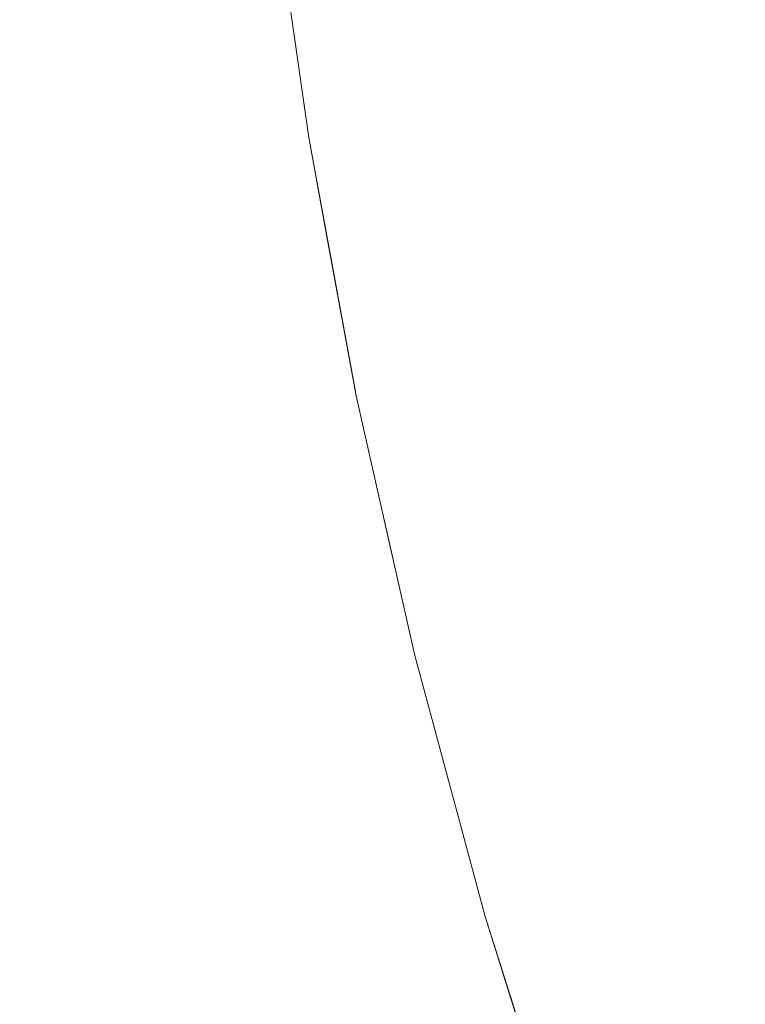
# Model space of a CAD drawing. Header units: centimetres. Extents: x -35.1 to 36.2, y 3.4 to 5.2.
# Tile 115 of 256: x -11.1464 to -11.1292, y 3.8556 to 3.8788. Entities that reach past the tile are written whole.
import ezdxf

# ---------------------------------------------------------------- set-up
doc = ezdxf.new("R2010")
doc.units = ezdxf.units.CM
doc.header["$LTSCALE"] = 2.54
doc.layers.add('Lucido design-1', color=7, linetype='Continuous')

# ---------------------------------------------------------------- blocks, each defined once
blk = doc.blocks.new('Gruppo-4-1')
at = {"color": 7, "linetype": 'Continuous', "lineweight": 9}
blk.add_3dface([(-34.952766, 5.100212, -1872.215514), (-34.952766, 3.500212, -1872.215514), (36.079692, 3.500212, -1872.215514), (36.079692, 5.100212, -1872.215514)], dxfattribs=at)
for points, invisible_edges in [([(-11.13955, 3.876053, -1872.915514), (-11.140195, 3.880591, -1872.915514), (-11.140415, 3.882138, -1872.715514), (-11.139706, 3.877151, -1872.715514)], 10), ([(-11.139706, 3.877151, -1872.715514), (-11.140415, 3.882138, -1872.715514), (-11.140185, 3.88059, -1872.713294), (-11.139692, 3.877152, -1872.713294)], 14), ([(-11.130395, 3.877958, -1872.678705), (-11.130871, 3.881276, -1872.678705), (-11.129613, 3.881369, -1872.676402), (-11.129139, 3.878067, -1872.676402)], 15), ([(-11.129139, 3.878067, -1872.676402), (-11.129613, 3.881369, -1872.676402), (-11.128273, 3.881468, -1872.674113), (-11.127802, 3.878183, -1872.674113)], 15), ([(-11.133668, 3.877674, -1872.685667), (-11.13415, 3.881035, -1872.685667), (-11.133139, 3.881109, -1872.683339), (-11.132659, 3.877762, -1872.683339)], 15), ([(-11.132659, 3.877762, -1872.683339), (-11.133139, 3.881109, -1872.683339), (-11.132046, 3.88119, -1872.681018), (-11.131568, 3.877857, -1872.681018)], 15), ([(-11.131568, 3.877857, -1872.681018), (-11.132046, 3.88119, -1872.681018), (-11.130871, 3.881276, -1872.678705), (-11.130395, 3.877958, -1872.678705)], 15), ([(-11.136209, 3.877454, -1872.692664), (-11.136696, 3.880847, -1872.692664), (-11.135928, 3.880904, -1872.690331), (-11.135442, 3.87752, -1872.690331)], 15), ([(-11.135442, 3.87752, -1872.690331), (-11.135928, 3.880904, -1872.690331), (-11.135079, 3.880966, -1872.687998), (-11.134595, 3.877594, -1872.687998)], 15), ([(-11.134595, 3.877594, -1872.687998), (-11.135079, 3.880966, -1872.687998), (-11.13415, 3.881035, -1872.685667), (-11.133668, 3.877674, -1872.685667)], 15), ([(-11.139187, 3.877195, -1872.706529), (-11.13968, 3.880627, -1872.706529), (-11.13937, 3.88065, -1872.704243), (-11.138878, 3.877222, -1872.704243)], 15), ([(-11.138878, 3.877222, -1872.704243), (-11.13937, 3.88065, -1872.704243), (-11.138987, 3.880678, -1872.701944), (-11.138495, 3.877255, -1872.701944)], 15), ([(-11.138495, 3.877255, -1872.701944), (-11.138987, 3.880678, -1872.701944), (-11.138529, 3.880712, -1872.699636), (-11.138039, 3.877295, -1872.699636)], 15), ([(-11.138039, 3.877295, -1872.699636), (-11.138529, 3.880712, -1872.699636), (-11.137996, 3.880751, -1872.697318), (-11.137506, 3.877341, -1872.697318)], 15), ([(-11.137506, 3.877341, -1872.697318), (-11.137996, 3.880751, -1872.697318), (-11.137385, 3.880796, -1872.694993), (-11.136896, 3.877394, -1872.694993)], 15), ([(-11.136896, 3.877394, -1872.694993), (-11.137385, 3.880796, -1872.694993), (-11.136696, 3.880847, -1872.692664), (-11.136209, 3.877454, -1872.692664)], 15), ([(-11.142538, 3.876904, -1872.935985), (-11.143037, 3.88038, -1872.935985), (-11.142551, 3.880415, -1872.934153), (-11.142053, 3.876947, -1872.934153)], 15), ([(-11.142053, 3.876947, -1872.934153), (-11.142551, 3.880415, -1872.934153), (-11.142117, 3.880447, -1872.932342), (-11.141619, 3.876984, -1872.932342)], 15), ([(-11.141619, 3.876984, -1872.932342), (-11.142117, 3.880447, -1872.932342), (-11.141732, 3.880476, -1872.930554), (-11.141236, 3.877018, -1872.930554)], 15), ([(-11.141236, 3.877018, -1872.930554), (-11.141732, 3.880476, -1872.930554), (-11.141396, 3.880501, -1872.928788), (-11.1409, 3.877047, -1872.928788)], 15), ([(-11.1409, 3.877047, -1872.928788), (-11.141396, 3.880501, -1872.928788), (-11.141106, 3.880522, -1872.927046), (-11.140611, 3.877072, -1872.927046)], 15), ([(-11.140611, 3.877072, -1872.927046), (-11.141106, 3.880522, -1872.927046), (-11.140861, 3.88054, -1872.925326), (-11.140366, 3.877093, -1872.925326)], 15), ([(-11.140366, 3.877093, -1872.925326), (-11.140861, 3.88054, -1872.925326), (-11.140657, 3.880555, -1872.923631), (-11.140163, 3.877111, -1872.923631)], 15), ([(-11.140163, 3.877111, -1872.923631), (-11.140657, 3.880555, -1872.923631), (-11.140495, 3.880567, -1872.921959), (-11.140001, 3.877125, -1872.921959)], 15), ([(-11.139877, 3.877135, -1872.920311), (-11.140001, 3.877125, -1872.921959), (-11.140495, 3.880567, -1872.921959), (-11.140371, 3.880576, -1872.920311)], 15), ([(-11.140371, 3.880576, -1872.920311), (-11.140285, 3.880582, -1872.918688), (-11.139791, 3.877143, -1872.918688), (-11.139877, 3.877135, -1872.920311)], 15), ([(-11.139741, 3.877147, -1872.917089), (-11.139791, 3.877143, -1872.918688), (-11.140285, 3.880582, -1872.918688), (-11.140235, 3.880586, -1872.917089)], 15), ([(-11.140235, 3.880586, -1872.917089), (-11.140195, 3.880591, -1872.915514), (-11.13955, 3.876053, -1872.915514), (-11.139741, 3.877147, -1872.917089)], 13), ([(-11.139692, 3.877152, -1872.713294), (-11.140185, 3.88059, -1872.713294), (-11.140086, 3.880597, -1872.711056), (-11.139592, 3.87716, -1872.711056)], 15), ([(-11.139592, 3.87716, -1872.711056), (-11.140086, 3.880597, -1872.711056), (-11.139918, 3.880609, -1872.7088), (-11.139425, 3.877175, -1872.7088)], 15), ([(-11.139425, 3.877175, -1872.7088), (-11.139918, 3.880609, -1872.7088), (-11.13968, 3.880627, -1872.706529), (-11.139187, 3.877195, -1872.706529)], 15), ([(-11.145815, 3.87662, -1872.945443), (-11.14632, 3.880138, -1872.945443), (-11.145543, 3.880195, -1872.943514), (-11.14504, 3.876687, -1872.943514)], 15), ([(-11.14504, 3.876687, -1872.943514), (-11.145543, 3.880195, -1872.943514), (-11.144828, 3.880248, -1872.941603), (-11.144326, 3.876749, -1872.941603)], 15), ([(-11.144326, 3.876749, -1872.941603), (-11.144828, 3.880248, -1872.941603), (-11.144174, 3.880296, -1872.939711), (-11.143673, 3.876806, -1872.939711)], 15), ([(-11.143673, 3.876806, -1872.939711), (-11.144174, 3.880296, -1872.939711), (-11.143578, 3.88034, -1872.937837), (-11.143078, 3.876858, -1872.937837)], 15), ([(-11.143078, 3.876858, -1872.937837), (-11.143578, 3.88034, -1872.937837), (-11.143037, 3.88038, -1872.935985), (-11.142538, 3.876904, -1872.935985)], 15), ([(-11.146655, 3.876547, -1872.947388), (-11.147162, 3.880076, -1872.947388), (-11.14632, 3.880138, -1872.945443), (-11.145815, 3.87662, -1872.945443)], 15), ([(-11.131568, 3.877857, -1872.681018), (-11.131003, 3.874478, -1872.681018), (-11.132091, 3.874369, -1872.683339), (-11.132659, 3.877762, -1872.683339)], 15), ([(-11.130395, 3.877958, -1872.678705), (-11.129832, 3.874595, -1872.678705), (-11.131003, 3.874478, -1872.681018), (-11.131568, 3.877857, -1872.681018)], 15), ([(-11.129139, 3.878067, -1872.676402), (-11.12858, 3.874721, -1872.676402), (-11.129832, 3.874595, -1872.678705), (-11.130395, 3.877958, -1872.678705)], 15), ([(-11.133668, 3.877674, -1872.685667), (-11.133098, 3.874268, -1872.685667), (-11.134024, 3.874176, -1872.687998), (-11.134595, 3.877594, -1872.687998)], 15), ([(-11.132659, 3.877762, -1872.683339), (-11.132091, 3.874369, -1872.683339), (-11.133098, 3.874268, -1872.685667), (-11.133668, 3.877674, -1872.685667)], 15), ([(-11.136896, 3.877394, -1872.694993), (-11.13632, 3.873946, -1872.694993), (-11.136928, 3.873885, -1872.697318), (-11.137506, 3.877341, -1872.697318)], 15), ([(-11.136209, 3.877454, -1872.692664), (-11.135634, 3.874015, -1872.692664), (-11.13632, 3.873946, -1872.694993), (-11.136896, 3.877394, -1872.694993)], 15), ([(-11.135442, 3.87752, -1872.690331), (-11.134869, 3.874091, -1872.690331), (-11.135634, 3.874015, -1872.692664), (-11.136209, 3.877454, -1872.692664)], 15), ([(-11.134595, 3.877594, -1872.687998), (-11.134024, 3.874176, -1872.687998), (-11.134869, 3.874091, -1872.690331), (-11.135442, 3.87752, -1872.690331)], 15), ([(-11.139877, 3.877135, -1872.920311), (-11.139791, 3.877143, -1872.918688), (-11.139208, 3.873657, -1872.918688), (-11.139294, 3.873648, -1872.920311)], 15), ([(-11.139158, 3.873662, -1872.917089), (-11.139208, 3.873657, -1872.918688), (-11.139791, 3.877143, -1872.918688), (-11.139741, 3.877147, -1872.917089)], 15), ([(-11.139158, 3.873662, -1872.917089), (-11.139741, 3.877147, -1872.917089), (-11.13955, 3.876053, -1872.915514)], 11), ([(-11.13955, 3.876053, -1872.715514), (-11.139706, 3.877151, -1872.715514), (-11.139692, 3.877152, -1872.713294)], 10), ([(-11.139706, 3.877151, -1872.715514), (-11.13955, 3.876053, -1872.715514), (-11.13955, 3.876053, -1872.915514)], 10), ([(-11.139592, 3.87716, -1872.711056), (-11.13901, 3.873677, -1872.711056), (-11.139109, 3.873667, -1872.713294), (-11.139692, 3.877152, -1872.713294)], 15), ([(-11.139692, 3.877152, -1872.713294), (-11.139109, 3.873667, -1872.713294), (-11.13955, 3.876053, -1872.715514)], 11), ([(-11.139425, 3.877175, -1872.7088), (-11.138842, 3.873693, -1872.7088), (-11.13901, 3.873677, -1872.711056), (-11.139592, 3.87716, -1872.711056)], 15), ([(-11.139187, 3.877195, -1872.706529), (-11.138605, 3.873717, -1872.706529), (-11.138842, 3.873693, -1872.7088), (-11.139425, 3.877175, -1872.7088)], 15), ([(-11.138878, 3.877222, -1872.704243), (-11.138297, 3.873748, -1872.704243), (-11.138605, 3.873717, -1872.706529), (-11.139187, 3.877195, -1872.706529)], 15), ([(-11.138495, 3.877255, -1872.701944), (-11.137915, 3.873786, -1872.701944), (-11.138297, 3.873748, -1872.704243), (-11.138878, 3.877222, -1872.704243)], 15), ([(-11.138039, 3.877295, -1872.699636), (-11.13746, 3.873832, -1872.699636), (-11.137915, 3.873786, -1872.701944), (-11.138495, 3.877255, -1872.701944)], 15), ([(-11.137506, 3.877341, -1872.697318), (-11.136928, 3.873885, -1872.697318), (-11.13746, 3.873832, -1872.699636), (-11.138039, 3.877295, -1872.699636)], 15), ([(-11.142053, 3.876947, -1872.934153), (-11.141465, 3.873431, -1872.934153), (-11.141949, 3.873382, -1872.935985), (-11.142538, 3.876904, -1872.935985)], 15), ([(-11.141619, 3.876984, -1872.932342), (-11.141032, 3.873474, -1872.932342), (-11.141465, 3.873431, -1872.934153), (-11.142053, 3.876947, -1872.934153)], 15), ([(-11.141236, 3.877018, -1872.930554), (-11.14065, 3.873512, -1872.930554), (-11.141032, 3.873474, -1872.932342), (-11.141619, 3.876984, -1872.932342)], 15), ([(-11.1409, 3.877047, -1872.928788), (-11.140315, 3.873546, -1872.928788), (-11.14065, 3.873512, -1872.930554), (-11.141236, 3.877018, -1872.930554)], 15), ([(-11.140611, 3.877072, -1872.927046), (-11.140026, 3.873575, -1872.927046), (-11.140315, 3.873546, -1872.928788), (-11.1409, 3.877047, -1872.928788)], 15), ([(-11.140366, 3.877093, -1872.925326), (-11.139781, 3.873599, -1872.925326), (-11.140026, 3.873575, -1872.927046), (-11.140611, 3.877072, -1872.927046)], 15), ([(-11.140163, 3.877111, -1872.923631), (-11.139579, 3.87362, -1872.923631), (-11.139781, 3.873599, -1872.925326), (-11.140366, 3.877093, -1872.925326)], 15), ([(-11.140001, 3.877125, -1872.921959), (-11.139417, 3.873636, -1872.921959), (-11.139579, 3.87362, -1872.923631), (-11.140163, 3.877111, -1872.923631)], 15), ([(-11.139294, 3.873648, -1872.920311), (-11.139417, 3.873636, -1872.921959), (-11.140001, 3.877125, -1872.921959), (-11.139877, 3.877135, -1872.920311)], 15), ([(-11.14504, 3.876687, -1872.943514), (-11.144445, 3.873132, -1872.943514), (-11.145219, 3.873055, -1872.945443), (-11.145815, 3.87662, -1872.945443)], 15), ([(-11.144326, 3.876749, -1872.941603), (-11.143733, 3.873204, -1872.941603), (-11.144445, 3.873132, -1872.943514), (-11.14504, 3.876687, -1872.943514)], 15), ([(-11.143673, 3.876806, -1872.939711), (-11.143081, 3.873269, -1872.939711), (-11.143733, 3.873204, -1872.941603), (-11.144326, 3.876749, -1872.941603)], 15), ([(-11.143078, 3.876858, -1872.937837), (-11.142487, 3.873328, -1872.937837), (-11.143081, 3.873269, -1872.939711), (-11.143673, 3.876806, -1872.939711)], 15), ([(-11.142538, 3.876904, -1872.935985), (-11.141949, 3.873382, -1872.935985), (-11.142487, 3.873328, -1872.937837), (-11.143078, 3.876858, -1872.937837)], 15), ([(-11.146655, 3.876547, -1872.947388), (-11.146057, 3.872971, -1872.947388), (-11.146961, 3.87288, -1872.949348), (-11.147561, 3.876469, -1872.949348)], 15), ([(-11.145815, 3.87662, -1872.945443), (-11.145219, 3.873055, -1872.945443), (-11.146057, 3.872971, -1872.947388), (-11.146655, 3.876547, -1872.947388)], 15), ([(-11.13955, 3.876053, -1872.915514), (-11.139112, 3.873669, -1872.915514), (-11.139158, 3.873662, -1872.917089)], 10), ([(-11.138428, 3.869944, -1872.915514), (-11.139112, 3.873669, -1872.915514), (-11.13955, 3.876053, -1872.715514), (-11.138462, 3.870133, -1872.715514)], 10), ([(-11.139112, 3.873669, -1872.915514), (-11.13955, 3.876053, -1872.915514), (-11.13955, 3.876053, -1872.715514)], 10), ([(-11.138462, 3.870133, -1872.715514), (-11.13955, 3.876053, -1872.715514), (-11.139109, 3.873667, -1872.713294)], 10), ([(-11.130348, 3.871055, -1872.681018), (-11.131003, 3.874478, -1872.681018), (-11.129832, 3.874595, -1872.678705), (-11.129181, 3.871188, -1872.678705)], 15), ([(-11.129181, 3.871188, -1872.678705), (-11.129832, 3.874595, -1872.678705), (-11.12858, 3.874721, -1872.676402), (-11.127931, 3.87133, -1872.676402)], 15), ([(-11.132438, 3.870818, -1872.685667), (-11.133098, 3.874268, -1872.685667), (-11.132091, 3.874369, -1872.683339), (-11.131434, 3.870932, -1872.683339)], 15), ([(-11.131434, 3.870932, -1872.683339), (-11.132091, 3.874369, -1872.683339), (-11.131003, 3.874478, -1872.681018), (-11.130348, 3.871055, -1872.681018)], 15), ([(-11.134204, 3.870617, -1872.690331), (-11.134869, 3.874091, -1872.690331), (-11.134024, 3.874176, -1872.687998), (-11.133361, 3.870713, -1872.687998)], 15), ([(-11.133361, 3.870713, -1872.687998), (-11.134024, 3.874176, -1872.687998), (-11.133098, 3.874268, -1872.685667), (-11.132438, 3.870818, -1872.685667)], 15), ([(-11.136788, 3.870323, -1872.699636), (-11.13746, 3.873832, -1872.699636), (-11.136928, 3.873885, -1872.697318), (-11.136258, 3.870383, -1872.697318)], 15), ([(-11.136258, 3.870383, -1872.697318), (-11.136928, 3.873885, -1872.697318), (-11.13632, 3.873946, -1872.694993), (-11.135651, 3.870452, -1872.694993)], 15), ([(-11.135651, 3.870452, -1872.694993), (-11.13632, 3.873946, -1872.694993), (-11.135634, 3.874015, -1872.692664), (-11.134967, 3.87053, -1872.692664)], 15), ([(-11.134967, 3.87053, -1872.692664), (-11.135634, 3.874015, -1872.692664), (-11.134869, 3.874091, -1872.690331), (-11.134204, 3.870617, -1872.690331)], 15), ([(-11.139294, 3.873648, -1872.920311), (-11.139208, 3.873657, -1872.918688), (-11.138533, 3.870124, -1872.918688), (-11.138618, 3.870115, -1872.920311)], 15), ([(-11.138482, 3.87013, -1872.917089), (-11.138533, 3.870124, -1872.918688), (-11.139208, 3.873657, -1872.918688), (-11.139158, 3.873662, -1872.917089)], 15), ([(-11.138482, 3.87013, -1872.917089), (-11.139158, 3.873662, -1872.917089), (-11.139112, 3.873669, -1872.915514)], 11), ([(-11.139112, 3.873669, -1872.915514), (-11.138428, 3.869944, -1872.915514), (-11.138482, 3.87013, -1872.917089)], 10), ([(-11.138433, 3.870136, -1872.713294), (-11.139109, 3.873667, -1872.713294), (-11.13901, 3.873677, -1872.711056), (-11.138335, 3.870147, -1872.711056)], 15), ([(-11.139109, 3.873667, -1872.713294), (-11.138433, 3.870136, -1872.713294), (-11.138462, 3.870133, -1872.715514)], 11), ([(-11.138335, 3.870147, -1872.711056), (-11.13901, 3.873677, -1872.711056), (-11.138842, 3.873693, -1872.7088), (-11.138168, 3.870166, -1872.7088)], 15), ([(-11.138168, 3.870166, -1872.7088), (-11.138842, 3.873693, -1872.7088), (-11.138605, 3.873717, -1872.706529), (-11.137931, 3.870193, -1872.706529)], 15), ([(-11.137931, 3.870193, -1872.706529), (-11.138605, 3.873717, -1872.706529), (-11.138297, 3.873748, -1872.704243), (-11.137623, 3.870228, -1872.704243)], 15), ([(-11.137623, 3.870228, -1872.704243), (-11.138297, 3.873748, -1872.704243), (-11.137915, 3.873786, -1872.701944), (-11.137243, 3.870271, -1872.701944)], 15), ([(-11.137243, 3.870271, -1872.701944), (-11.137915, 3.873786, -1872.701944), (-11.13746, 3.873832, -1872.699636), (-11.136788, 3.870323, -1872.699636)], 15), ([(-11.141267, 3.869813, -1872.935985), (-11.141949, 3.873382, -1872.935985), (-11.141465, 3.873431, -1872.934153), (-11.140783, 3.869868, -1872.934153)], 15), ([(-11.140783, 3.869868, -1872.934153), (-11.141465, 3.873431, -1872.934153), (-11.141032, 3.873474, -1872.932342), (-11.140352, 3.869917, -1872.932342)], 15), ([(-11.140352, 3.869917, -1872.932342), (-11.141032, 3.873474, -1872.932342), (-11.14065, 3.873512, -1872.930554), (-11.13997, 3.869961, -1872.930554)], 15), ([(-11.13997, 3.869961, -1872.930554), (-11.14065, 3.873512, -1872.930554), (-11.140315, 3.873546, -1872.928788), (-11.139636, 3.869999, -1872.928788)], 15), ([(-11.139636, 3.869999, -1872.928788), (-11.140315, 3.873546, -1872.928788), (-11.140026, 3.873575, -1872.927046), (-11.139348, 3.870032, -1872.927046)], 15), ([(-11.139348, 3.870032, -1872.927046), (-11.140026, 3.873575, -1872.927046), (-11.139781, 3.873599, -1872.925326), (-11.139104, 3.870059, -1872.925326)], 15), ([(-11.139104, 3.870059, -1872.925326), (-11.139781, 3.873599, -1872.925326), (-11.139579, 3.87362, -1872.923631), (-11.138902, 3.870082, -1872.923631)], 15), ([(-11.138902, 3.870082, -1872.923631), (-11.139579, 3.87362, -1872.923631), (-11.139417, 3.873636, -1872.921959), (-11.138741, 3.870101, -1872.921959)], 15), ([(-11.138618, 3.870115, -1872.920311), (-11.138741, 3.870101, -1872.921959), (-11.139417, 3.873636, -1872.921959), (-11.139294, 3.873648, -1872.920311)], 15), ([(-11.143756, 3.86953, -1872.943514), (-11.144445, 3.873132, -1872.943514), (-11.143733, 3.873204, -1872.941603), (-11.143046, 3.869611, -1872.941603)], 15), ([(-11.143046, 3.869611, -1872.941603), (-11.143733, 3.873204, -1872.941603), (-11.143081, 3.873269, -1872.939711), (-11.142396, 3.869685, -1872.939711)], 15), ([(-11.142396, 3.869685, -1872.939711), (-11.143081, 3.873269, -1872.939711), (-11.142487, 3.873328, -1872.937837), (-11.141803, 3.869752, -1872.937837)], 15), ([(-11.141803, 3.869752, -1872.937837), (-11.142487, 3.873328, -1872.937837), (-11.141949, 3.873382, -1872.935985), (-11.141267, 3.869813, -1872.935985)], 15), ([(-11.146266, 3.869245, -1872.949348), (-11.146961, 3.87288, -1872.949348), (-11.146057, 3.872971, -1872.947388), (-11.145364, 3.869348, -1872.947388)], 15), ([(-11.145364, 3.869348, -1872.947388), (-11.146057, 3.872971, -1872.947388), (-11.145219, 3.873055, -1872.945443), (-11.144528, 3.869443, -1872.945443)], 15), ([(-11.144528, 3.869443, -1872.945443), (-11.145219, 3.873055, -1872.945443), (-11.144445, 3.873132, -1872.943514), (-11.143756, 3.86953, -1872.943514)], 15), ([(-11.147236, 3.869135, -1872.951323), (-11.147934, 3.872783, -1872.951323), (-11.146961, 3.87288, -1872.949348), (-11.146266, 3.869245, -1872.949348)], 15), ([(-11.129181, 3.871188, -1872.678705), (-11.128435, 3.867737, -1872.678705), (-11.129599, 3.867588, -1872.681018), (-11.130348, 3.871055, -1872.681018)], 15), ([(-11.131434, 3.870932, -1872.683339), (-11.130682, 3.86745, -1872.683339), (-11.131683, 3.867322, -1872.685667), (-11.132438, 3.870818, -1872.685667)], 15), ([(-11.130348, 3.871055, -1872.681018), (-11.129599, 3.867588, -1872.681018), (-11.130682, 3.86745, -1872.683339), (-11.131434, 3.870932, -1872.683339)], 15), ([(-11.133361, 3.870713, -1872.687998), (-11.132604, 3.867205, -1872.687998), (-11.133444, 3.867098, -1872.690331), (-11.134204, 3.870617, -1872.690331)], 15), ([(-11.132438, 3.870818, -1872.685667), (-11.131683, 3.867322, -1872.685667), (-11.132604, 3.867205, -1872.687998), (-11.133361, 3.870713, -1872.687998)], 15), ([(-11.135651, 3.870452, -1872.694993), (-11.134887, 3.866914, -1872.694993), (-11.135492, 3.866836, -1872.697318), (-11.136258, 3.870383, -1872.697318)], 15), ([(-11.134967, 3.87053, -1872.692664), (-11.134205, 3.867001, -1872.692664), (-11.134887, 3.866914, -1872.694993), (-11.135651, 3.870452, -1872.694993)], 15), ([(-11.134204, 3.870617, -1872.690331), (-11.133444, 3.867098, -1872.690331), (-11.134205, 3.867001, -1872.692664), (-11.134967, 3.87053, -1872.692664)], 15), ([(-11.138168, 3.870166, -1872.7088), (-11.137396, 3.866593, -1872.7088), (-11.137563, 3.866572, -1872.711056), (-11.138335, 3.870147, -1872.711056)], 15), ([(-11.137931, 3.870193, -1872.706529), (-11.13716, 3.866623, -1872.706529), (-11.137396, 3.866593, -1872.7088), (-11.138168, 3.870166, -1872.7088)], 15), ([(-11.137623, 3.870228, -1872.704243), (-11.136853, 3.866663, -1872.704243), (-11.13716, 3.866623, -1872.706529), (-11.137931, 3.870193, -1872.706529)], 15), ([(-11.137243, 3.870271, -1872.701944), (-11.136474, 3.866711, -1872.701944), (-11.136853, 3.866663, -1872.704243), (-11.137623, 3.870228, -1872.704243)], 15), ([(-11.136788, 3.870323, -1872.699636), (-11.136021, 3.866769, -1872.699636), (-11.136474, 3.866711, -1872.701944), (-11.137243, 3.870271, -1872.701944)], 15), ([(-11.136258, 3.870383, -1872.697318), (-11.135492, 3.866836, -1872.697318), (-11.136021, 3.866769, -1872.699636), (-11.136788, 3.870323, -1872.699636)], 15), ([(-11.13997, 3.869961, -1872.930554), (-11.139194, 3.866364, -1872.930554), (-11.139574, 3.866315, -1872.932342), (-11.140352, 3.869917, -1872.932342)], 15), ([(-11.139636, 3.869999, -1872.928788), (-11.138861, 3.866406, -1872.928788), (-11.139194, 3.866364, -1872.930554), (-11.13997, 3.869961, -1872.930554)], 15), ([(-11.139348, 3.870032, -1872.927046), (-11.138573, 3.866443, -1872.927046), (-11.138861, 3.866406, -1872.928788), (-11.139636, 3.869999, -1872.928788)], 15), ([(-11.139104, 3.870059, -1872.925326), (-11.13833, 3.866474, -1872.925326), (-11.138573, 3.866443, -1872.927046), (-11.139348, 3.870032, -1872.927046)], 15), ([(-11.138902, 3.870082, -1872.923631), (-11.138129, 3.8665, -1872.923631), (-11.13833, 3.866474, -1872.925326), (-11.139104, 3.870059, -1872.925326)], 15), ([(-11.138741, 3.870101, -1872.921959), (-11.137968, 3.86652, -1872.921959), (-11.138129, 3.8665, -1872.923631), (-11.138902, 3.870082, -1872.923631)], 15), ([(-11.137846, 3.866536, -1872.920311), (-11.137968, 3.86652, -1872.921959), (-11.138741, 3.870101, -1872.921959), (-11.138618, 3.870115, -1872.920311)], 15), ([(-11.138618, 3.870115, -1872.920311), (-11.138533, 3.870124, -1872.918688), (-11.13776, 3.866547, -1872.918688), (-11.137846, 3.866536, -1872.920311)], 15), ([(-11.13771, 3.866553, -1872.917089), (-11.13776, 3.866547, -1872.918688), (-11.138533, 3.870124, -1872.918688), (-11.138482, 3.87013, -1872.917089)], 15), ([(-11.13771, 3.866553, -1872.917089), (-11.138482, 3.87013, -1872.917089), (-11.138428, 3.869944, -1872.915514)], 11), ([(-11.138428, 3.869944, -1872.715514), (-11.138462, 3.870133, -1872.715514), (-11.138433, 3.870136, -1872.713294)], 10), ([(-11.138462, 3.870133, -1872.715514), (-11.138428, 3.869944, -1872.715514), (-11.138428, 3.869944, -1872.915514)], 10), ([(-11.138335, 3.870147, -1872.711056), (-11.137563, 3.866572, -1872.711056), (-11.137661, 3.86656, -1872.713294), (-11.138433, 3.870136, -1872.713294)], 15), ([(-11.138428, 3.869944, -1872.715514), (-11.138433, 3.870136, -1872.713294), (-11.137661, 3.86656, -1872.713294)], 11), ([(-11.138428, 3.869944, -1872.915514), (-11.137663, 3.866562, -1872.915514), (-11.13771, 3.866553, -1872.917089)], 10), ([(-11.137663, 3.866562, -1872.915514), (-11.138428, 3.869944, -1872.915514), (-11.138428, 3.869944, -1872.715514), (-11.13704, 3.863807, -1872.715514)], 10), ([(-11.137661, 3.86656, -1872.713294), (-11.13704, 3.863807, -1872.715514), (-11.138428, 3.869944, -1872.715514)], 9), ([(-11.141803, 3.869752, -1872.937837), (-11.141021, 3.866131, -1872.937837), (-11.141612, 3.866055, -1872.939711), (-11.142396, 3.869685, -1872.939711)], 15), ([(-11.141267, 3.869813, -1872.935985), (-11.140486, 3.866199, -1872.935985), (-11.141021, 3.866131, -1872.937837), (-11.141803, 3.869752, -1872.937837)], 15), ([(-11.140783, 3.869868, -1872.934153), (-11.140004, 3.866261, -1872.934153), (-11.140486, 3.866199, -1872.935985), (-11.141267, 3.869813, -1872.935985)], 15), ([(-11.140352, 3.869917, -1872.932342), (-11.139574, 3.866315, -1872.932342), (-11.140004, 3.866261, -1872.934153), (-11.140783, 3.869868, -1872.934153)], 15), ([(-11.143756, 3.86953, -1872.943514), (-11.142968, 3.865882, -1872.943514), (-11.143738, 3.865784, -1872.945443), (-11.144528, 3.869443, -1872.945443)], 15), ([(-11.143046, 3.869611, -1872.941603), (-11.14226, 3.865973, -1872.941603), (-11.142968, 3.865882, -1872.943514), (-11.143756, 3.86953, -1872.943514)], 15), ([(-11.142396, 3.869685, -1872.939711), (-11.141612, 3.866055, -1872.939711), (-11.14226, 3.865973, -1872.941603), (-11.143046, 3.869611, -1872.941603)], 15), ([(-11.146266, 3.869245, -1872.949348), (-11.145471, 3.865563, -1872.949348), (-11.146438, 3.865439, -1872.951323), (-11.147236, 3.869135, -1872.951323)], 15), ([(-11.145364, 3.869348, -1872.947388), (-11.144571, 3.865678, -1872.947388), (-11.145471, 3.865563, -1872.949348), (-11.146266, 3.869245, -1872.949348)], 15), ([(-11.144528, 3.869443, -1872.945443), (-11.143738, 3.865784, -1872.945443), (-11.144571, 3.865678, -1872.947388), (-11.145364, 3.869348, -1872.947388)], 15), ([(-11.128753, 3.864079, -1872.681018), (-11.129599, 3.867588, -1872.681018), (-11.128435, 3.867737, -1872.678705), (-11.127593, 3.864243, -1872.678705)], 15), ([(-11.13083, 3.863784, -1872.685667), (-11.131683, 3.867322, -1872.685667), (-11.130682, 3.86745, -1872.683339), (-11.129832, 3.863926, -1872.683339)], 15), ([(-11.129832, 3.863926, -1872.683339), (-11.130682, 3.86745, -1872.683339), (-11.129599, 3.867588, -1872.681018), (-11.128753, 3.864079, -1872.681018)], 15), ([(-11.132585, 3.863535, -1872.690331), (-11.133444, 3.867098, -1872.690331), (-11.132604, 3.867205, -1872.687998), (-11.131748, 3.863654, -1872.687998)], 15), ([(-11.131748, 3.863654, -1872.687998), (-11.132604, 3.867205, -1872.687998), (-11.131683, 3.867322, -1872.685667), (-11.13083, 3.863784, -1872.685667)], 15), ([(-11.134627, 3.863246, -1872.697318), (-11.135492, 3.866836, -1872.697318), (-11.134887, 3.866914, -1872.694993), (-11.134024, 3.863331, -1872.694993)], 15), ([(-11.134024, 3.863331, -1872.694993), (-11.134887, 3.866914, -1872.694993), (-11.134205, 3.867001, -1872.692664), (-11.133344, 3.863428, -1872.692664)], 15), ([(-11.133344, 3.863428, -1872.692664), (-11.134205, 3.867001, -1872.692664), (-11.133444, 3.867098, -1872.690331), (-11.132585, 3.863535, -1872.690331)], 15), ([(-11.135983, 3.863053, -1872.704243), (-11.136853, 3.866663, -1872.704243), (-11.136474, 3.866711, -1872.701944), (-11.135605, 3.863107, -1872.701944)], 15), ([(-11.135605, 3.863107, -1872.701944), (-11.136474, 3.866711, -1872.701944), (-11.136021, 3.866769, -1872.699636), (-11.135154, 3.863171, -1872.699636)], 15), ([(-11.135154, 3.863171, -1872.699636), (-11.136021, 3.866769, -1872.699636), (-11.135492, 3.866836, -1872.697318), (-11.134627, 3.863246, -1872.697318)], 15), ([(-11.137984, 3.86277, -1872.928788), (-11.138861, 3.866406, -1872.928788), (-11.138573, 3.866443, -1872.927046), (-11.137698, 3.86281, -1872.927046)], 15), ([(-11.137698, 3.86281, -1872.927046), (-11.138573, 3.866443, -1872.927046), (-11.13833, 3.866474, -1872.925326), (-11.137455, 3.862845, -1872.925326)], 15), ([(-11.137455, 3.862845, -1872.925326), (-11.13833, 3.866474, -1872.925326), (-11.138129, 3.8665, -1872.923631), (-11.137255, 3.862873, -1872.923631)], 15), ([(-11.137255, 3.862873, -1872.923631), (-11.138129, 3.8665, -1872.923631), (-11.137968, 3.86652, -1872.921959), (-11.137094, 3.862896, -1872.921959)], 15), ([(-11.136972, 3.862913, -1872.920311), (-11.137094, 3.862896, -1872.921959), (-11.137968, 3.86652, -1872.921959), (-11.137846, 3.866536, -1872.920311)], 15), ([(-11.137846, 3.866536, -1872.920311), (-11.13776, 3.866547, -1872.918688), (-11.136887, 3.862925, -1872.918688), (-11.136972, 3.862913, -1872.920311)], 15), ([(-11.136837, 3.862932, -1872.917089), (-11.136887, 3.862925, -1872.918688), (-11.13776, 3.866547, -1872.918688), (-11.13771, 3.866553, -1872.917089)], 15), ([(-11.13771, 3.866553, -1872.917089), (-11.137663, 3.866562, -1872.915514), (-11.13704, 3.863807, -1872.915514)], 9), ([(-11.13704, 3.863807, -1872.915514), (-11.136837, 3.862932, -1872.917089), (-11.13771, 3.866553, -1872.917089)], 11), ([(-11.13704, 3.863807, -1872.715514), (-11.13704, 3.863807, -1872.915514), (-11.137663, 3.866562, -1872.915514)], 9), ([(-11.136789, 3.862939, -1872.713294), (-11.137661, 3.86656, -1872.713294), (-11.137563, 3.866572, -1872.711056), (-11.13669, 3.862953, -1872.711056)], 15), ([(-11.13704, 3.863807, -1872.715514), (-11.137661, 3.86656, -1872.713294), (-11.136789, 3.862939, -1872.713294)], 11), ([(-11.13669, 3.862953, -1872.711056), (-11.137563, 3.866572, -1872.711056), (-11.137396, 3.866593, -1872.7088), (-11.136524, 3.862977, -1872.7088)], 15), ([(-11.136524, 3.862977, -1872.7088), (-11.137396, 3.866593, -1872.7088), (-11.13716, 3.866623, -1872.706529), (-11.136289, 3.86301, -1872.706529)], 15), ([(-11.136289, 3.86301, -1872.706529), (-11.13716, 3.866623, -1872.706529), (-11.136853, 3.866663, -1872.704243), (-11.135983, 3.863053, -1872.704243)], 15), ([(-11.139604, 3.86254, -1872.935985), (-11.140486, 3.866199, -1872.935985), (-11.140004, 3.866261, -1872.934153), (-11.139124, 3.862608, -1872.934153)], 15), ([(-11.139124, 3.862608, -1872.934153), (-11.140004, 3.866261, -1872.934153), (-11.139574, 3.866315, -1872.932342), (-11.138695, 3.862669, -1872.932342)], 15), ([(-11.138695, 3.862669, -1872.932342), (-11.139574, 3.866315, -1872.932342), (-11.139194, 3.866364, -1872.930554), (-11.138316, 3.862723, -1872.930554)], 15), ([(-11.138316, 3.862723, -1872.930554), (-11.139194, 3.866364, -1872.930554), (-11.138861, 3.866406, -1872.928788), (-11.137984, 3.86277, -1872.928788)], 15), ([(-11.141372, 3.862289, -1872.941603), (-11.14226, 3.865973, -1872.941603), (-11.141612, 3.866055, -1872.939711), (-11.140726, 3.862381, -1872.939711)], 15), ([(-11.140726, 3.862381, -1872.939711), (-11.141612, 3.866055, -1872.939711), (-11.141021, 3.866131, -1872.937837), (-11.140138, 3.862464, -1872.937837)], 15), ([(-11.140138, 3.862464, -1872.937837), (-11.141021, 3.866131, -1872.937837), (-11.140486, 3.866199, -1872.935985), (-11.139604, 3.86254, -1872.935985)], 15), ([(-11.143676, 3.861963, -1872.947388), (-11.144571, 3.865678, -1872.947388), (-11.143738, 3.865784, -1872.945443), (-11.142845, 3.86208, -1872.945443)], 15), ([(-11.142845, 3.86208, -1872.945443), (-11.143738, 3.865784, -1872.945443), (-11.142968, 3.865882, -1872.943514), (-11.142078, 3.862189, -1872.943514)], 15), ([(-11.142078, 3.862189, -1872.943514), (-11.142968, 3.865882, -1872.943514), (-11.14226, 3.865973, -1872.941603), (-11.141372, 3.862289, -1872.941603)], 15), ([(-11.145536, 3.861699, -1872.951323), (-11.146438, 3.865439, -1872.951323), (-11.145471, 3.865563, -1872.949348), (-11.144572, 3.861835, -1872.949348)], 15), ([(-11.144572, 3.861835, -1872.949348), (-11.145471, 3.865563, -1872.949348), (-11.144571, 3.865678, -1872.947388), (-11.143676, 3.861963, -1872.947388)], 15), ([(-11.14657, 3.861552, -1872.953311), (-11.147475, 3.865307, -1872.953311), (-11.146438, 3.865439, -1872.951323), (-11.145536, 3.861699, -1872.951323)], 15), ([(-11.129832, 3.863926, -1872.683339), (-11.128881, 3.860359, -1872.683339), (-11.129875, 3.860204, -1872.685667), (-11.13083, 3.863784, -1872.685667)], 15), ([(-11.128753, 3.864079, -1872.681018), (-11.127806, 3.860527, -1872.681018), (-11.128881, 3.860359, -1872.683339), (-11.129832, 3.863926, -1872.683339)], 15), ([(-11.136837, 3.862932, -1872.917089), (-11.13704, 3.863807, -1872.915514), (-11.135819, 3.859277, -1872.915514), (-11.13586, 3.859268, -1872.917089)], 13), ([(-11.13704, 3.863807, -1872.915514), (-11.13704, 3.863807, -1872.715514), (-11.136806, 3.862939, -1872.715514)], 9), ([(-11.136806, 3.862939, -1872.715514), (-11.135378, 3.857641, -1872.715514), (-11.135819, 3.859277, -1872.915514), (-11.13704, 3.863807, -1872.915514)], 10), ([(-11.136789, 3.862939, -1872.713294), (-11.136806, 3.862939, -1872.715514), (-11.13704, 3.863807, -1872.715514)], 9), ([(-11.131748, 3.863654, -1872.687998), (-11.130789, 3.860061, -1872.687998), (-11.131624, 3.859931, -1872.690331), (-11.132585, 3.863535, -1872.690331)], 15), ([(-11.13083, 3.863784, -1872.685667), (-11.129875, 3.860204, -1872.685667), (-11.130789, 3.860061, -1872.687998), (-11.131748, 3.863654, -1872.687998)], 15), ([(-11.133344, 3.863428, -1872.692664), (-11.132379, 3.859812, -1872.692664), (-11.133057, 3.859706, -1872.694993), (-11.134024, 3.863331, -1872.694993)], 15), ([(-11.132585, 3.863535, -1872.690331), (-11.131624, 3.859931, -1872.690331), (-11.132379, 3.859812, -1872.692664), (-11.133344, 3.863428, -1872.692664)], 15), ([(-11.134627, 3.863246, -1872.697318), (-11.133658, 3.859613, -1872.697318), (-11.134182, 3.859531, -1872.699636), (-11.135154, 3.863171, -1872.699636)], 15), ([(-11.134024, 3.863331, -1872.694993), (-11.133057, 3.859706, -1872.694993), (-11.133658, 3.859613, -1872.697318), (-11.134627, 3.863246, -1872.697318)], 15), ([(-11.13669, 3.862953, -1872.711056), (-11.135713, 3.859291, -1872.711056), (-11.135811, 3.859276, -1872.713294), (-11.136789, 3.862939, -1872.713294)], 15), ([(-11.136524, 3.862977, -1872.7088), (-11.135548, 3.859317, -1872.7088), (-11.135713, 3.859291, -1872.711056), (-11.13669, 3.862953, -1872.711056)], 15), ([(-11.136289, 3.86301, -1872.706529), (-11.135314, 3.859354, -1872.706529), (-11.135548, 3.859317, -1872.7088), (-11.136524, 3.862977, -1872.7088)], 15), ([(-11.135983, 3.863053, -1872.704243), (-11.135009, 3.859401, -1872.704243), (-11.135314, 3.859354, -1872.706529), (-11.136289, 3.86301, -1872.706529)], 15), ([(-11.135605, 3.863107, -1872.701944), (-11.134633, 3.85946, -1872.701944), (-11.135009, 3.859401, -1872.704243), (-11.135983, 3.863053, -1872.704243)], 15), ([(-11.135154, 3.863171, -1872.699636), (-11.134182, 3.859531, -1872.699636), (-11.134633, 3.85946, -1872.701944), (-11.135605, 3.863107, -1872.701944)], 15), ([(-11.138316, 3.862723, -1872.930554), (-11.137333, 3.859038, -1872.930554), (-11.137711, 3.858979, -1872.932342), (-11.138695, 3.862669, -1872.932342)], 15), ([(-11.137984, 3.86277, -1872.928788), (-11.137002, 3.85909, -1872.928788), (-11.137333, 3.859038, -1872.930554), (-11.138316, 3.862723, -1872.930554)], 15), ([(-11.137698, 3.86281, -1872.927046), (-11.136717, 3.859134, -1872.927046), (-11.137002, 3.85909, -1872.928788), (-11.137984, 3.86277, -1872.928788)], 15), ([(-11.137455, 3.862845, -1872.925326), (-11.136476, 3.859172, -1872.925326), (-11.136717, 3.859134, -1872.927046), (-11.137698, 3.86281, -1872.927046)], 15), ([(-11.137255, 3.862873, -1872.923631), (-11.136276, 3.859203, -1872.923631), (-11.136476, 3.859172, -1872.925326), (-11.137455, 3.862845, -1872.925326)], 15), ([(-11.137094, 3.862896, -1872.921959), (-11.136116, 3.859228, -1872.921959), (-11.136276, 3.859203, -1872.923631), (-11.137255, 3.862873, -1872.923631)], 15), ([(-11.135994, 3.859247, -1872.920311), (-11.136116, 3.859228, -1872.921959), (-11.137094, 3.862896, -1872.921959), (-11.136972, 3.862913, -1872.920311)], 15), ([(-11.136972, 3.862913, -1872.920311), (-11.136887, 3.862925, -1872.918688), (-11.13591, 3.859261, -1872.918688), (-11.135994, 3.859247, -1872.920311)], 15), ([(-11.13586, 3.859268, -1872.917089), (-11.13591, 3.859261, -1872.918688), (-11.136887, 3.862925, -1872.918688), (-11.136837, 3.862932, -1872.917089)], 15), ([(-11.136789, 3.862939, -1872.713294), (-11.135811, 3.859276, -1872.713294), (-11.135378, 3.857641, -1872.715514), (-11.136806, 3.862939, -1872.715514)], 11), ([(-11.139604, 3.86254, -1872.935985), (-11.138616, 3.858837, -1872.935985), (-11.139148, 3.858754, -1872.937837), (-11.140138, 3.862464, -1872.937837)], 15), ([(-11.139124, 3.862608, -1872.934153), (-11.138138, 3.858912, -1872.934153), (-11.138616, 3.858837, -1872.935985), (-11.139604, 3.86254, -1872.935985)], 15), ([(-11.138695, 3.862669, -1872.932342), (-11.137711, 3.858979, -1872.932342), (-11.138138, 3.858912, -1872.934153), (-11.139124, 3.862608, -1872.934153)], 15), ([(-11.141372, 3.862289, -1872.941603), (-11.140378, 3.858562, -1872.941603), (-11.141081, 3.858452, -1872.943514), (-11.142078, 3.862189, -1872.943514)], 15), ([(-11.140726, 3.862381, -1872.939711), (-11.139734, 3.858663, -1872.939711), (-11.140378, 3.858562, -1872.941603), (-11.141372, 3.862289, -1872.941603)], 15), ([(-11.140138, 3.862464, -1872.937837), (-11.139148, 3.858754, -1872.937837), (-11.139734, 3.858663, -1872.939711), (-11.140726, 3.862381, -1872.939711)], 15), ([(-11.142845, 3.86208, -1872.945443), (-11.141845, 3.858333, -1872.945443), (-11.142673, 3.858203, -1872.947388), (-11.143676, 3.861963, -1872.947388)], 15), ([(-11.142078, 3.862189, -1872.943514), (-11.141081, 3.858452, -1872.943514), (-11.141845, 3.858333, -1872.945443), (-11.142845, 3.86208, -1872.945443)], 15), ([(-11.144572, 3.861835, -1872.949348), (-11.143566, 3.858064, -1872.949348), (-11.144527, 3.857913, -1872.951323), (-11.145536, 3.861699, -1872.951323)], 15), ([(-11.143676, 3.861963, -1872.947388), (-11.142673, 3.858203, -1872.947388), (-11.143566, 3.858064, -1872.949348), (-11.144572, 3.861835, -1872.949348)], 15), ([(-11.14657, 3.861552, -1872.953311), (-11.145557, 3.857752, -1872.953311), (-11.146658, 3.85758, -1872.955309), (-11.147676, 3.861395, -1872.955309)], 15), ([(-11.145536, 3.861699, -1872.951323), (-11.144527, 3.857913, -1872.951323), (-11.145557, 3.857752, -1872.953311), (-11.14657, 3.861552, -1872.953311)], 15), ([(-11.129724, 3.856427, -1872.687998), (-11.130789, 3.860061, -1872.687998), (-11.129875, 3.860204, -1872.685667), (-11.128814, 3.856583, -1872.685667)], 15), ([(-11.128814, 3.856583, -1872.685667), (-11.129875, 3.860204, -1872.685667), (-11.128881, 3.860359, -1872.683339), (-11.127824, 3.856752, -1872.683339)], 15), ([(-11.131308, 3.856156, -1872.692664), (-11.132379, 3.859812, -1872.692664), (-11.131624, 3.859931, -1872.690331), (-11.130555, 3.856285, -1872.690331)], 15), ([(-11.130555, 3.856285, -1872.690331), (-11.131624, 3.859931, -1872.690331), (-11.130789, 3.860061, -1872.687998), (-11.129724, 3.856427, -1872.687998)], 15), ([(-11.132581, 3.855938, -1872.697318), (-11.133658, 3.859613, -1872.697318), (-11.133057, 3.859706, -1872.694993), (-11.131983, 3.85604, -1872.694993)], 15), ([(-11.131983, 3.85604, -1872.694993), (-11.133057, 3.859706, -1872.694993), (-11.132379, 3.859812, -1872.692664), (-11.131308, 3.856156, -1872.692664)], 15), ([(-11.133927, 3.855707, -1872.704243), (-11.135009, 3.859401, -1872.704243), (-11.134633, 3.85946, -1872.701944), (-11.133552, 3.855772, -1872.701944)], 15), ([(-11.133552, 3.855772, -1872.701944), (-11.134633, 3.85946, -1872.701944), (-11.134182, 3.859531, -1872.699636), (-11.133103, 3.855848, -1872.699636)], 15), ([(-11.133103, 3.855848, -1872.699636), (-11.134182, 3.859531, -1872.699636), (-11.133658, 3.859613, -1872.697318), (-11.132581, 3.855938, -1872.697318)], 15), ([(-11.135188, 3.855491, -1872.923631), (-11.136276, 3.859203, -1872.923631), (-11.136116, 3.859228, -1872.921959), (-11.135029, 3.855519, -1872.921959)], 15), ([(-11.134908, 3.855539, -1872.920311), (-11.135029, 3.855519, -1872.921959), (-11.136116, 3.859228, -1872.921959), (-11.135994, 3.859247, -1872.920311)], 15), ([(-11.135994, 3.859247, -1872.920311), (-11.13591, 3.859261, -1872.918688), (-11.134823, 3.855554, -1872.918688), (-11.134908, 3.855539, -1872.920311)], 15), ([(-11.134774, 3.855562, -1872.917089), (-11.134823, 3.855554, -1872.918688), (-11.13591, 3.859261, -1872.918688), (-11.13586, 3.859268, -1872.917089)], 15), ([(-11.13586, 3.859268, -1872.917089), (-11.135819, 3.859277, -1872.915514), (-11.135378, 3.857641, -1872.915514)], 9), ([(-11.135378, 3.857641, -1872.915514), (-11.134774, 3.855562, -1872.917089), (-11.13586, 3.859268, -1872.917089)], 11), ([(-11.135378, 3.857641, -1872.715514), (-11.135378, 3.857641, -1872.915514), (-11.135819, 3.859277, -1872.915514)], 9), ([(-11.134726, 3.855571, -1872.713294), (-11.135811, 3.859276, -1872.713294), (-11.135713, 3.859291, -1872.711056), (-11.134628, 3.855587, -1872.711056)], 15), ([(-11.135378, 3.857641, -1872.715514), (-11.135811, 3.859276, -1872.713294), (-11.134726, 3.855571, -1872.713294)], 11), ([(-11.134628, 3.855587, -1872.711056), (-11.135713, 3.859291, -1872.711056), (-11.135548, 3.859317, -1872.7088), (-11.134464, 3.855616, -1872.7088)], 15), ([(-11.134464, 3.855616, -1872.7088), (-11.135548, 3.859317, -1872.7088), (-11.135314, 3.859354, -1872.706529), (-11.13423, 3.855655, -1872.706529)], 15), ([(-11.13423, 3.855655, -1872.706529), (-11.135314, 3.859354, -1872.706529), (-11.135009, 3.859401, -1872.704243), (-11.133927, 3.855707, -1872.704243)], 15), ([(-11.136617, 3.855247, -1872.932342), (-11.137711, 3.858979, -1872.932342), (-11.137333, 3.859038, -1872.930554), (-11.136241, 3.855311, -1872.930554)], 15), ([(-11.136241, 3.855311, -1872.930554), (-11.137333, 3.859038, -1872.930554), (-11.137002, 3.85909, -1872.928788), (-11.135912, 3.855368, -1872.928788)], 15), ([(-11.135912, 3.855368, -1872.928788), (-11.137002, 3.85909, -1872.928788), (-11.136717, 3.859134, -1872.927046), (-11.135628, 3.855416, -1872.927046)], 15), ([(-11.135628, 3.855416, -1872.927046), (-11.136717, 3.859134, -1872.927046), (-11.136476, 3.859172, -1872.925326), (-11.135387, 3.855457, -1872.925326)], 15), ([(-11.135387, 3.855457, -1872.925326), (-11.136476, 3.859172, -1872.925326), (-11.136276, 3.859203, -1872.923631), (-11.135188, 3.855491, -1872.923631)], 15), ([(-11.138048, 3.855002, -1872.937837), (-11.139148, 3.858754, -1872.937837), (-11.138616, 3.858837, -1872.935985), (-11.137519, 3.855092, -1872.935985)], 15), ([(-11.137519, 3.855092, -1872.935985), (-11.138616, 3.858837, -1872.935985), (-11.138138, 3.858912, -1872.934153), (-11.137043, 3.855174, -1872.934153)], 15), ([(-11.137043, 3.855174, -1872.934153), (-11.138138, 3.858912, -1872.934153), (-11.137711, 3.858979, -1872.932342), (-11.136617, 3.855247, -1872.932342)], 15), ([(-11.139974, 3.854672, -1872.943514), (-11.141081, 3.858452, -1872.943514), (-11.140378, 3.858562, -1872.941603), (-11.139274, 3.854792, -1872.941603)], 15), ([(-11.139274, 3.854792, -1872.941603), (-11.140378, 3.858562, -1872.941603), (-11.139734, 3.858663, -1872.939711), (-11.138632, 3.854902, -1872.939711)], 15), ([(-11.138632, 3.854902, -1872.939711), (-11.139734, 3.858663, -1872.939711), (-11.139148, 3.858754, -1872.937837), (-11.138048, 3.855002, -1872.937837)], 15), ([(-11.141559, 3.854401, -1872.947388), (-11.142673, 3.858203, -1872.947388), (-11.141845, 3.858333, -1872.945443), (-11.140735, 3.854542, -1872.945443)], 15), ([(-11.140735, 3.854542, -1872.945443), (-11.141845, 3.858333, -1872.945443), (-11.141081, 3.858452, -1872.943514), (-11.139974, 3.854672, -1872.943514)], 15), ([(-11.143405, 3.854085, -1872.951323), (-11.144527, 3.857913, -1872.951323), (-11.143566, 3.858064, -1872.949348), (-11.142448, 3.854249, -1872.949348)], 15), ([(-11.142448, 3.854249, -1872.949348), (-11.143566, 3.858064, -1872.949348), (-11.142673, 3.858203, -1872.947388), (-11.141559, 3.854401, -1872.947388)], 15), ([(-11.14443, 3.853909, -1872.953311), (-11.145557, 3.857752, -1872.953311), (-11.144527, 3.857913, -1872.951323), (-11.143405, 3.854085, -1872.951323)], 15), ([(-11.145528, 3.853721, -1872.955309), (-11.146658, 3.85758, -1872.955309), (-11.145557, 3.857752, -1872.953311), (-11.14443, 3.853909, -1872.953311)], 15), ([(-11.134774, 3.855562, -1872.917089), (-11.135378, 3.857641, -1872.915514), (-11.133552, 3.851821, -1872.915514)], 9), ([(-11.135378, 3.857641, -1872.915514), (-11.135378, 3.857641, -1872.715514), (-11.13473, 3.855574, -1872.715514)], 9), ([(-11.133552, 3.851821, -1872.915514), (-11.135378, 3.857641, -1872.915514), (-11.13473, 3.855574, -1872.715514), (-11.133434, 3.851444, -1872.715514)], 10), ([(-11.134726, 3.855571, -1872.713294), (-11.13473, 3.855574, -1872.715514), (-11.135378, 3.857641, -1872.715514)], 9), ([(-11.146698, 3.853521, -1872.957318), (-11.147834, 3.857396, -1872.957318), (-11.146658, 3.85758, -1872.955309), (-11.145528, 3.853721, -1872.955309)], 15), ([(-11.128814, 3.856583, -1872.685667), (-11.127643, 3.852922, -1872.685667), (-11.128549, 3.852753, -1872.687998), (-11.129724, 3.856427, -1872.687998)], 15), ([(-11.130555, 3.856285, -1872.690331), (-11.129376, 3.852599, -1872.690331), (-11.130125, 3.852459, -1872.692664), (-11.131308, 3.856156, -1872.692664)], 15), ([(-11.129724, 3.856427, -1872.687998), (-11.128549, 3.852753, -1872.687998), (-11.129376, 3.852599, -1872.690331), (-11.130555, 3.856285, -1872.690331)], 15), ([(-11.131983, 3.85604, -1872.694993), (-11.130797, 3.852334, -1872.694993), (-11.131392, 3.852223, -1872.697318), (-11.132581, 3.855938, -1872.697318)], 15), ([(-11.131308, 3.856156, -1872.692664), (-11.130125, 3.852459, -1872.692664), (-11.130797, 3.852334, -1872.694993), (-11.131983, 3.85604, -1872.694993)], 15), ([(-11.133552, 3.855772, -1872.701944), (-11.132359, 3.852043, -1872.701944), (-11.132732, 3.851973, -1872.704243), (-11.133927, 3.855707, -1872.704243)], 15), ([(-11.133103, 3.855848, -1872.699636), (-11.131913, 3.852126, -1872.699636), (-11.132359, 3.852043, -1872.701944), (-11.133552, 3.855772, -1872.701944)], 15), ([(-11.132581, 3.855938, -1872.697318), (-11.131392, 3.852223, -1872.697318), (-11.131913, 3.852126, -1872.699636), (-11.133103, 3.855848, -1872.699636)], 15), ([(-11.13473, 3.855574, -1872.715514), (-11.134726, 3.855571, -1872.713294), (-11.133527, 3.851825, -1872.713294)], 11), ([(-11.133527, 3.851825, -1872.713294), (-11.133434, 3.851444, -1872.715514), (-11.13473, 3.855574, -1872.715514)], 9), ([(-11.134628, 3.855587, -1872.711056), (-11.13343, 3.851843, -1872.711056), (-11.133527, 3.851825, -1872.713294), (-11.134726, 3.855571, -1872.713294)], 15), ([(-11.134464, 3.855616, -1872.7088), (-11.133266, 3.851874, -1872.7088), (-11.13343, 3.851843, -1872.711056), (-11.134628, 3.855587, -1872.711056)], 15), ([(-11.13423, 3.855655, -1872.706529), (-11.133034, 3.851917, -1872.706529), (-11.133266, 3.851874, -1872.7088), (-11.134464, 3.855616, -1872.7088)], 15), ([(-11.133927, 3.855707, -1872.704243), (-11.132732, 3.851973, -1872.704243), (-11.133034, 3.851917, -1872.706529), (-11.13423, 3.855655, -1872.706529)], 15)]:
    blk.add_3dface(points, dxfattribs=dict(at, invisible_edges=invisible_edges))

msp = doc.modelspace()

# ---------------------------------------------------------------- block references
at = {"layer": 'Lucido design-1', "color": 7}
msp.add_blockref('Gruppo-4-1', (0, 0), dxfattribs=at)

doc.saveas('drawing.dxf')
